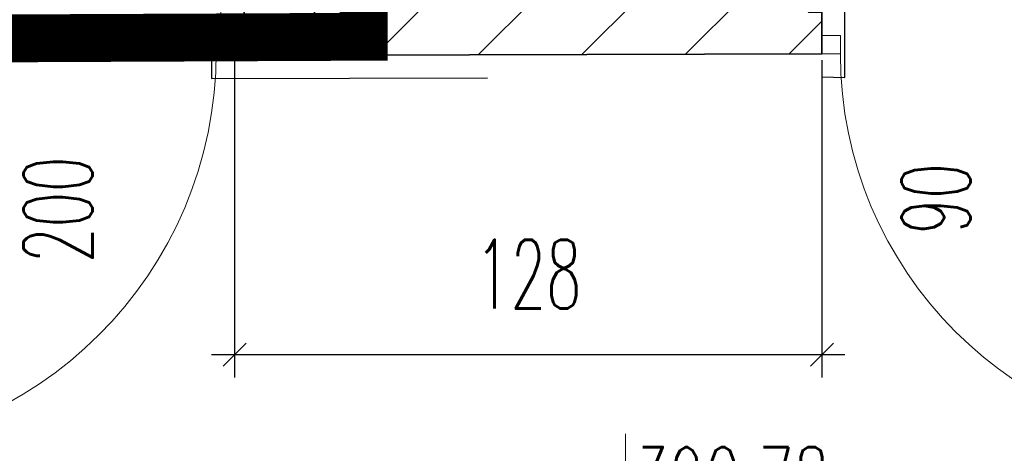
# Model space of a CAD drawing. Header units: millimetres. Extents: x 19887 to 192597, y -14203 to 39042.
# Tile 96 of 256: x 39712 to 40021, y -11080 to -10945. Entities that reach past the tile are written whole.
import ezdxf

# ---------------------------------------------------------------- set-up
doc = ezdxf.new("R2010")
doc.units = ezdxf.units.MM
doc.linetypes.add('ACAD_ISO03W100', pattern=[30, 12, -18])
doc.linetypes.add('DASHED2', pattern=[9.525, 6.35, -3.175])
doc.layers.get('Defpoints').update_dxf_attribs({"color": 4})
for name, color, linetype in [('A_DBA-RAMKI', 6, 'Continuous'), ('Sufit podwieszany', 252, 'Continuous'), ('Wymiarowanie', 3, 'Continuous'), ('Wypełnienie', 252, 'Continuous')]:
    doc.layers.add(name, color=color, linetype=linetype)
for name, color, linetype, lineweight in [('Basen_rzut_poziom_1_obrys', 252, 'Continuous', 35), ('Drzwi', 2, 'Continuous', 5), ('koty wysokościowe', 252, 'Continuous', 0)]:
    doc.layers.add(name, color=color, linetype=linetype, lineweight=lineweight)
doc.styles.add('ROMANS', font='romans.shx', dxfattribs={"width": 0.6})
doc.styles.get("Standard").update_dxf_attribs({"font": 'arial.ttf'})
doc.dimstyles.new('000001FB70622F18', dxfattribs={"dimtxt": 20, "dimasz": 5, "dimexe": 5, "dimexo": 1, "dimgap": 20, "dimtad": 1, "dimtoh": 1, "dimdec": 0, "dimtxsty": 'Standard', "dimblk": 'OBLIQUE', "dimcen": 0, "dimdle": 5, "dimclrd": 252, "dimclre": 252, "dimclrt": 252, "dimadec": 0, "dimazin": 0, "dimtfac": 1, "dimtdec": 0, "dimtmove": 0, "dimatfit": 3, "dimldrblk": 'OBLIQUE', "dimfxl": 150, "dimfxlon": 1, "dimlwd": 25, "dimlwe": 25, "dimarcsym": 1})

# ---------------------------------------------------------------- blocks, each defined once
blk = doc.blocks.new('_Oblique')
at = {"color": 0, "linetype": 'ByBlock', "lineweight": -2}
blk.add_line((-0.5, -0.5), (0.5, 0.5), dxfattribs=at)
blk = doc.blocks.new('*D788')
at = {"layer": 'Defpoints', "color": 0}
for p in [(2453.74, -4424.34), (2581.42, -4424.34), (2581.42, -4489.4)]:
    blk.add_point(p, dxfattribs=at)
at = {"layer": 'Wymiarowanie', "color": 252, "linetype": 'Continuous', "lineweight": 25}
for p, q in [((2453.74, -4425.34), (2453.74, -4494.4)), ((2581.42, -4425.34), (2581.42, -4494.4)), ((2448.74, -4489.4), (2586.42, -4489.4))]:
    blk.add_line(p, q, dxfattribs=at)
at = {"layer": 'Wymiarowanie', "color": 252, "linetype": 'ByBlock', "lineweight": 25, "xscale": 5, "yscale": 5, "zscale": 5, "rotation": 180}
blk.add_blockref('_Oblique', (2453.74, -4489.4), dxfattribs=at)
at = {"layer": 'Wymiarowanie', "color": 252, "linetype": 'ByBlock', "lineweight": 25, "xscale": 5, "yscale": 5, "zscale": 5}
blk.add_blockref('_Oblique', (2581.42, -4489.4), dxfattribs=at)
at = {"layer": 'Wymiarowanie', "color": 252, "insert": (2517.58, -4471.9), "char_height": 15, "attachment_point": 5, "style": 'ROMANS'}
blk.add_mtext('128', dxfattribs=at)
blk = doc.blocks.new('G$CF5E15B28')
at = {"layer": 'Wypełnienie'}
h = blk.add_hatch(dxfattribs=at)
h.set_pattern_fill('ANSI31', color=253, scale=5, angle=90)
h.set_pattern_definition([(45, (-31599.654, -23084.227), (-11.22532, 11.22532), [])])
h.paths.add_polyline_path([(2527.78, -3792.93), (385.45, -3790.77), (385.45, -3821.86), (390.83, -3821.6), (391.95, -3911.6), (407.97, -3911.6), (408.51, -3823.06), (1217.59, -3822.83), (1217.59, -4029.44), (1060.17, -4028.42), (1060.17, -4064.91), (1091.26, -4064.91), (1091.26, -4043.43), (1216.23, -4043.43), (1216.23, -4063.03), (1229.37, -4063.03), (1229.37, -3822.83), (2344.27, -3822.51), (2342.25, -4063.67), (2467.7, -4063.67), (2464.4, -4396.62), (2455.31, -4396.62), (2455.89, -4416.87), (2453.74, -4416.87), (2453.74, -4424.34), (2581.42, -4423.94), (2581.42, -4414.9), (2578.51, -4414.9), (2579, -4396.25), (2505.98, -4396.25), (2505.68, -4368.36), (2476.63, -4368.67), (2481.49, -4046.88), (2354.27, -4047.21), (2356.87, -3822.5), (2527.78, -3822.31)])
at = {"layer": 'Basen_rzut_poziom_1_obrys', "color": 253, "elevation": 0}
for points in [[(2581.42, -4423.94), (2581.42, -4414.9), (2578.51, -4414.9), (2579, -4396.25), (2505.86, -4396.25)], [(2453.74, -4416.87), (2455.89, -4416.87), (2455.31, -4396.62)], [(2453.74, -4416.87), (2453.74, -4424.34), (2581.42, -4423.94)]]:
    blk.add_lwpolyline(points, dxfattribs=at)
at = {"layer": 'Drzwi', "color": 253, "elevation": 0}
blk.add_lwpolyline([(2448.74, -4416.87), (2450.77, -4416.87), (2450.77, -4412.85)], dxfattribs=at)
for points in [[(2449.74, -4423.55), (2453.74, -4423.55), (2453.74, -4419.55), (2449.74, -4419.55)], [(2581.42, -4423.94), (2585.42, -4423.94), (2585.42, -4419.94), (2581.42, -4419.94)]]:
    blk.add_lwpolyline(points, close=True, dxfattribs=at)
at = {"layer": 'Drzwi', "color": 253}
for centre, radius, start, end in [((2362.63, -4423.55, 0), 87.11, 270, 0), ((2670.99, -4423.94, 0), 85.57, 180, 270)]:
    blk.add_arc(centre, radius, start, end, dxfattribs=at)
at = {"layer": 'koty wysokościowe', "color": 253, "elevation": 0}
blk.add_lwpolyline([(2538.69, -4506.65), (2538.69, -4542.88)], dxfattribs=at)
at = {"layer": 'Sufit podwieszany', "color": 253, "linetype": 'ACAD_ISO03W100', "ltscale": 5, "elevation": 0}
for points in [[(2586.42, -4423.94), (2586.42, -4409.9), (2583.64, -4409.9), (2584.13, -4391.25), (2510.83, -4391.25)], [(2448.74, -4416.87), (2448.74, -4429.35), (2581.44, -4428.94)], [(2581.44, -4428.94), (2586.42, -4429.11), (2586.42, -4423.94)]]:
    blk.add_lwpolyline(points, dxfattribs=at)
at = {"layer": 'Drzwi', "color": 253, "char_height": 15, "width": 190.2964, "attachment_point": 1, "rotation": 90, "style": 'ROMANS'}
for s, insert in [('90', (2598.68, -4463.19, 0)), ('200', (2407.84, -4469.45, 0))]:
    blk.add_mtext(s, dxfattribs=dict(at, insert=insert))
at = {"layer": 'koty wysokościowe', "color": 253, "insert": (2540.58, -4509.56, 0), "char_height": 15, "width": 21553.2844, "attachment_point": 1, "style": 'ROMANS'}
blk.add_mtext('390.78', dxfattribs=at)
at = {"layer": 'Wymiarowanie', "color": 253}
dim = blk.add_linear_dim(base=(2581.42, -4489.4, 0), p1=(2453.74, -4424.34, 0), p2=(2581.42, -4424.34, 0), angle=0, dimstyle='000001FB70622F18', override={"dimtxt": 15, "dimgap": 10, "dimtxsty": 'ROMANS'}, dxfattribs=at)
dim.commit()
dim.dimension.update_dxf_attribs({"geometry": '*D788', "text_midpoint": (2517.58, -4471.9, 0)})

msp = doc.modelspace()

# ---------------------------------------------------------------- linework, layer by layer
at = {"layer": 'A_DBA-RAMKI', "color": 210, "linetype": 'DASHED2', "ltscale": 10, "const_width": 15, "elevation": 0}
msp.add_lwpolyline([(38559.17, -11340.09), (38565.99, -10955.62), (39820.05, -10949.9), (39820.05, -10412.83), (39820.05, -10412.83), (39820.05, -10412.83), (39639.14, -10412.68), (39639.14, -10047.78), (35973.57, -10044.16)], dxfattribs=at)

# ---------------------------------------------------------------- block references
at = {"xscale": 1.44, "yscale": 1.44, "zscale": 1.44}
msp.add_blockref('G$CF5E15B28', (36246.28, -4584.77, 0), dxfattribs=at)

doc.saveas('drawing.dxf')
